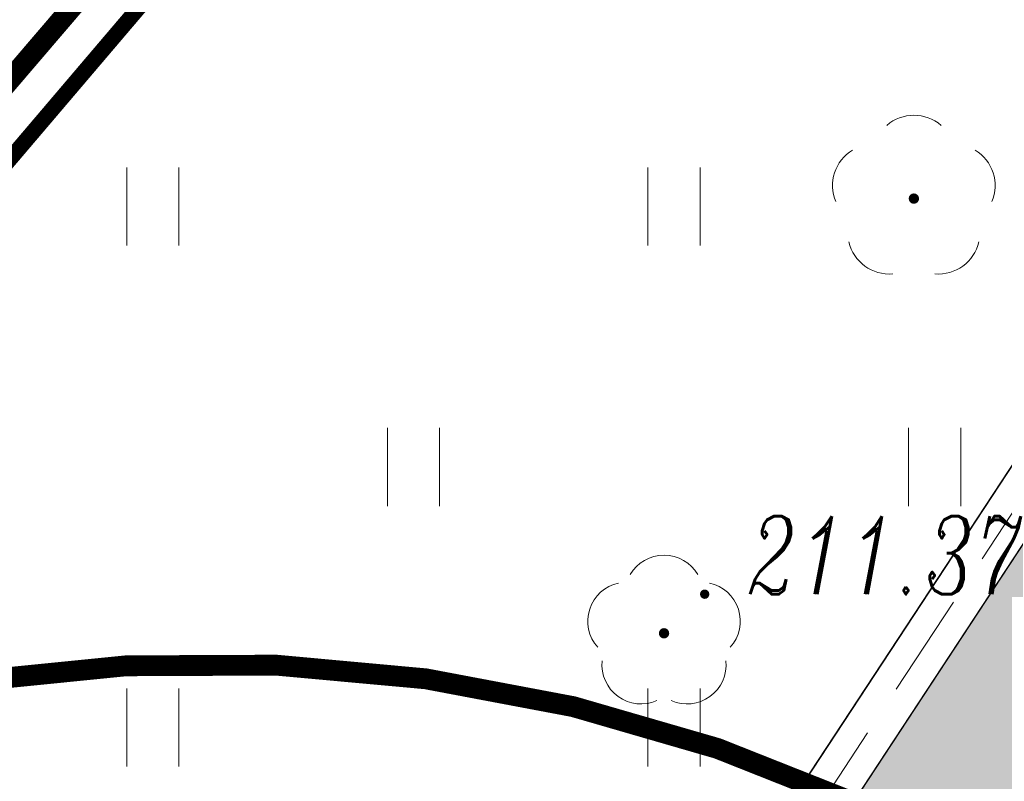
# Model space of a CAD drawing. Header units: metres. Extents: x 7415312 to 7415578, y 5538064 to 5538378.
# Tile 49 of 83: x 7415418.13 to 7415427.58, y 5538214.53 to 5538221.84. Entities that reach past the tile are written whole.
import ezdxf
from ezdxf.lldxf.tags import DXFTag

# ---------------------------------------------------------------- set-up
doc = ezdxf.new("R2010")
doc.units = ezdxf.units.M
doc.header["$MEASUREMENT"] = 0
doc.linetypes.add('1.0_0.5', pattern=[1.5, 1, -0.5])
doc.linetypes.add('mz1.0_0.5', pattern=[1.5, 1, -0.5])
for name, color, linetype, lineweight in [('_LL_CIENKA', 7, 'Continuous', 25), ('_LL_PRZERYWANA', 7, 'mz1.0_0.5', 18), ('_LL_SIECI PROJEKTOWANE', 7, 'Continuous', 35), ('BUUD02_01', 7, 'Continuous', 0), ('drzewo liściaste', 7, 'Continuous', 0), ('LL_KRESKOWANIE', 253, 'Continuous', 0), ('OBOP02_01', 7, 'Continuous', 0), ('RTPW01', 7, 'Continuous', 0), ('trawnik', 7, 'Continuous', 0)]:
    doc.layers.add(name, color=color, linetype=linetype, lineweight=lineweight)
doc.layers.add('_wymiarowanie', color=7, linetype='Continuous', lineweight=9, true_color=0x000000)
doc.layers.add('EL-KABEL NN', color=1, linetype='KABEL_NN', true_color=0xff0000)
doc.styles.add('ARIAL', font='arial.ttf')
doc.styles.get("Standard").update_dxf_attribs({"font": 'Working1250.shx', "width": 0.75})
doc.styles.add('Style-ITALIC_1250', font='ITALIC_1250.shx')
tags = doc.linetypes.add('KABEL_NN', pattern='A,0.5,-0.2,["Nn",Standard,S=0.1,R=0,X=-0.1,Y=-0.05],-0.2', length=0.9).pattern_tags.tags
tags[6] = DXFTag(74, 10)
doc.dimstyles.new('Wojtek 500', dxfattribs={"dimtxt": 1, "dimasz": 0.2, "dimexe": 0.2, "dimexo": 0.1, "dimgap": 0.1, "dimtad": 1, "dimrnd": 0.01, "dimzin": 1, "dimtxsty": 'ARIAL', "dimblk": 'OBLIQUE', "dimcen": 5, "dimclrd": 256, "dimclre": 256, "dimclrt": 256, "dimadec": 0, "dimazin": 0, "dimtfac": 1, "dimtmove": 0, "dimatfit": 3, "dimldrblk": 'OBLIQUE', "dimfxl": 0.2, "dimfxlon": 1, "dimlwd": -1, "dimarcsym": 0})

# ---------------------------------------------------------------- blocks, each defined once
blk = doc.blocks.new('TU04')
at = {"color": 0, "linetype": 'Continuous', "lineweight": 13, "ltscale": 10}
for p, q in [((0, 0), (0, 7.5)), ((5, 0), (5, 7.5))]:
    blk.add_line(p, q, dxfattribs=at)
blk = doc.blocks.new('OP021_1')
at = {"layer": 'drzewo liściaste', "linetype": 'Continuous', "lineweight": 13}
h = blk.add_hatch(color=96, dxfattribs=at)
edge = h.paths.add_edge_path()
edge.add_arc((0, 0), 0.5, 0, 360)
at = {"layer": 'drzewo liściaste', "color": 96, "linetype": 'Continuous', "lineweight": 13}
for centre, start, end in [((0, 4), 49.272, 130.728), ((-3.8, 1.24), 121.308, 202.548), ((3.8, 1.24), 337.452, 58.692), ((-2.35, -3.24), 193.221, 274.871), ((2.35, -3.24), 265.129, 346.779)]:
    blk.add_arc(centre, 4, start, end, dxfattribs=at)
blk = doc.blocks.new('OBOP02_01')
at = {"layer": 'OBOP02_01', "linetype": 'Continuous', "lineweight": 13}
h = blk.add_hatch(color=96, dxfattribs=at)
edge = h.paths.add_edge_path()
edge.add_arc((0, 0), 0.05, 0, 360)
at = {"layer": 'OBOP02_01', "color": 96, "linetype": 'Continuous', "lineweight": 13}
for centre, start, end in [((0, 0.375), 30.147131, 149.852869), ((-0.356646, 0.115881), 102.147131, 221.852869), ((0.356646, 0.115881), 318.147131, 77.852869), ((-0.220419, -0.303381), 174.147167, 293.852869), ((0.220419, -0.303381), 246.147131, 5.852869)]:
    blk.add_arc(centre, 0.375, start, end, dxfattribs=at)
blk = doc.blocks.new('RTPW01')
at = {"layer": 'RTPW01', "linetype": 'Continuous', "lineweight": 13}
h = blk.add_hatch(color=7, dxfattribs=at)
edge = h.paths.add_edge_path()
edge.add_arc((0, 0), 0.045, 0, 360)
blk = doc.blocks.new('_OBLIQUE')
at = {"color": 0, "linetype": 'ByBlock'}
blk.add_line((-0.5, -0.5), (0.5, 0.5), dxfattribs=at)
blk = doc.blocks.new('*D145')
at = {"layer": '_wymiarowanie', "lineweight": -2}
for p, q in [((7415418.4951, 5538234.1042), (7415418.1924, 5538234.3658)), ((7415404.1789, 5538217.5372), (7415403.8763, 5538217.7987))]:
    blk.add_line(p, q, dxfattribs=at)
at = {"layer": '_wymiarowanie'}
blk.add_line((7415418.3438, 5538234.235), (7415404.0276, 5538217.6679), dxfattribs=at)
at = {"layer": 'Defpoints', "color": 0}
for p in [(7415424.5485, 5538228.8733), (7415404.0276, 5538217.6679), (7415410.2323, 5538212.3062)]:
    blk.add_point(p, dxfattribs=at)
at = {"layer": '_wymiarowanie', "xscale": 0.2, "yscale": 0.2, "zscale": 0.2}
for p, rotation in [((7415418.3438, 5538234.235), 49.16856790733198), ((7415404.0276, 5538217.6679), 229.168567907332)]:
    blk.add_blockref('_OBLIQUE', p, dxfattribs=dict(at, rotation=rotation))
at = {"layer": '_wymiarowanie', "insert": (7415410.6553, 5538226.4098), "char_height": 1, "attachment_point": 5, "rotation": 49.16857, "style": 'ARIAL'}
blk.add_mtext('21,90', dxfattribs=at)

msp = doc.modelspace()

# ---------------------------------------------------------------- hatches: boundary and pattern name
at = {"layer": 'LL_KRESKOWANIE'}
h = msp.add_hatch(dxfattribs=at)
h.set_pattern_fill('AR-CONC', color=256, scale=0.2, angle=45)
h.set_pattern_definition([(95, (0, 0), (1.10310399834, 0.92561415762), [0.15, -1.65]), (400, (0, 0), (-1.25998433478, 0.8675362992), [0.12, -1.32]), (145.4514, (0.0919, 0.0771), (-0.15687893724, 1.7931505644), [0.12748038, -1.402284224]), (91.1842, (-0.2828, 0.2828), (1.74338600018, 1.2752275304), [0.225, -2.475]), (141.6356, (-0.1376, 0.3891), (-0.05579802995, 2.6994233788), [0.191220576, -2.103426]), (396.1842, (-0.2828, 0.2828), (-0.05580013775, 2.69942333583), [0.18, -1.98]), (66, (-0.0707, 0.3536), (1.41354314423, 0.27476495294), [0.15, -1.65]), (371, (-0.0707, 0.3536), (-0.68141718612, 1.3696168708), [0.12, -1.32]), (116.4514, (0.0471, 0.3765), (0.73212723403, 1.64438123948), [0.12748038, -1.402284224]), (82.5, (0, 0), (-0.453586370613, 0.487979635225), [0, -1.304, 0, -1.34, 0, -1.325]), (52.5, (0, 0), (-0.185745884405, 0.9298188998), [0, -0.764, 0, -1.274, 0, -0.505]), (12.5, (-0.31537, -0.31537), (0.786836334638, 0.72304152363), [0, -0.5, 0, -1.56, 0, -2.07]), (2.5, (-0.4568, -0.4568), (0.6831799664, 0.96631961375), [0, -0.65, 0, -1.036, 0, -1.47])])
edge = h.paths.add_edge_path()
edge.add_line((7415409.4268, 5538200.434), (7415410.4586, 5538199.6616))
edge.add_arc((7415410.9169, 5538200.4032), 0.8717, 238.28681, 349.98427)
edge.add_line((7415411.7753, 5538200.2516), (7415412.4388, 5538204.2764))
edge.add_arc((7415410.4675, 5538204.2423), 1.9716, 0.98896, 83.11965)
edge.add_line((7415410.7037, 5538206.1998), (7415404.8111, 5538206.5568))
edge.add_arc((7415404.6094, 5538205.3939), 1.1802, 80.15922, 226.40456)
edge.add_line((7415403.7955, 5538204.5392), (7415404.7079, 5538203.8506))
edge.add_arc((7415405.3309, 5538204.7143), 1.0649, 234.19783, 265.46233)
edge.add_line((7415405.2466, 5538203.6527), (7415407.2777, 5538203.5296))
edge.add_arc((7415407.2172, 5538202.5315), 1, 52.95616, 86.53262, ccw=False)
edge.add_line((7415407.8197, 5538203.3296), (7415408.7273, 5538202.6446))
edge.add_arc((7415408.1249, 5538201.8464), 1, -9.37866, 52.95616, ccw=False)
edge.add_line((7415409.1115, 5538201.6835), (7415409.0463, 5538201.2886))
edge.add_arc((7415409.925, 5538201.1678), 0.887, 172.17298, 235.82341)
edge = h.paths.add_edge_path()
edge.add_arc((7415415.1302, 5538197.7171), 0.498, 210.61836, 390.70983)
edge.add_arc((7415419.9336, 5538200.5695), 5.0886, 118.7269, 210.70262, ccw=False)
edge.add_arc((7415417.2511, 5538205.4699), 0.498, 298.39361, 479.17594)
edge.add_arc((7415419.9393, 5538200.568), 6.0886, 118.77618, 210.65646)
edge.add_line((7415414.7017, 5538197.4634), (7415414.7017, 5538197.4634))
edge = h.paths.add_edge_path()
edge.add_arc((7415419.935, 5538200.5671), 5.0899, 0, 360)
edge = h.paths.add_edge_path()
edge.add_line((7415420.8052, 5538206.7251), (7415424.7393, 5538208.9375))
edge.add_arc((7415425.5203, 5538207.4206), 1.7061, -19.02628, 117.2415, ccw=False)
edge.add_line((7415427.1332, 5538206.8644), (7415425.7463, 5538202.8458))
edge.add_arc((7415425.1081, 5538203.1284), 0.698, 215.7218, 336.11558, ccw=False)
edge.add_arc((7415419.9405, 5538200.5747), 5.0769, 25.00814, 80.21441)
edge.add_arc((7415421.1218, 5538206.1509), 0.6557, 118.87118, 240.94618, ccw=False)
edge = h.paths.add_edge_path()
edge.add_arc((7415425.355, 5538199.1859), 0.4974, 345.60328, 525.55486)
edge.add_arc((7415419.9311, 5538200.5882), 5.1049, 253.84336, 345.49937, ccw=False)
edge.add_arc((7415418.379, 5538195.2024), 0.5001, 74.74729, 252.63344)
edge.add_line((7415418.2297, 5538194.7251), (7415422.857, 5538192.2545))
edge.add_arc((7415423.5185, 5538193.6008), 1.5, 243.83273, 351.37305)
edge.add_line((7415425.0016, 5538193.3758), (7415425.8368, 5538199.0622))
h.paths.add_polyline_path([(7415401.1241, 5538209.1234), (7415403.853, 5538208.528), (7415405.395, 5538208.234), (7415414.4503, 5538207.8197), (7415419.116, 5538207.8403), (7415423.4755, 5538210.2919), (7415430.2525, 5538220.6029), (7415433.7485, 5538218.0638), (7415432.318, 5538212.7077), (7415431.882, 5538212.9523), (7415430.042, 5538209.6723), (7415429.5271, 5538208.147), (7415427.76, 5538203.16), (7415427.62, 5538197.07), (7415427.5338, 5538194.2534), (7415426.7009, 5538190.6901), (7415424.65, 5538191.63), (7415417.6417, 5538193.508), (7415414.2261, 5538194.5343), (7415400.1973, 5538205.1226)])

# ---------------------------------------------------------------- linework, layer by layer
at = {"layer": '_LL_CIENKA'}
msp.add_lwpolyline([(7415430.11, 5538224.56), (7415429.8411, 5538220.8873), (7415423.1245, 5538210.6681), (7415418.9688, 5538208.3312), (7415414.5697, 5538208.3203), (7415410.8339, 5538210.2325), (7415410.6061, 5538209.7875), (7415406.811, 5538210.147), (7415406.62, 5538209.328), (7415406.072, 5538208.588), (7415405.395, 5538208.234), (7415403.853, 5538208.528), (7415403.487, 5538209.927), (7415401.3865, 5538210.2562), (7415399.67, 5538202.85), (7415401.79, 5538201.09), (7415411.8608, 5538195.1776), (7415418.8108, 5538193.2497), (7415424.3718, 5538191.7093), (7415424.65, 5538191.63), (7415426.6062, 5538190.7154)], dxfattribs=at)
msp.add_lwpolyline([(7415410.6061, 5538209.7875), (7415410.8339, 5538210.2325), (7415412.3581, 5538209.4523), (7415414.5697, 5538208.3203), (7415418.9688, 5538208.3312), (7415423.1245, 5538210.6681), (7415429.8404, 5538220.8863), (7415430.2589, 5538220.6127), (7415423.5585, 5538210.4181), (7415423.5585, 5538210.4181), (7415423.4755, 5538210.2919), (7415419.116, 5538207.8403), (7415414.4503, 5538207.8197), (7415410.6061, 5538209.7875)], close=True, dxfattribs=at)
at = {"layer": '_LL_PRZERYWANA', "color": 2, "elevation": 496.7582}
msp.add_lwpolyline([(7415404.9061, 5538201.863, 0.2, 0.2, 1.043517), (7415435.026, 5538200.5571, 0.2, 0.2, 0.958316), (7415404.9061, 5538201.863, 0.2, 0.2, 0)], format="xyseb", close=True, dxfattribs=at)
at = {"layer": '_LL_SIECI PROJEKTOWANE', "color": 152, "const_width": 0.2, "elevation": 496.758}
msp.add_lwpolyline([(7415406.899, 5538292.5607), (7415409.1655, 5538288.1746), (7415419.2667, 5538285.5875), (7415416.2259, 5538271.2432), (7415422.0068, 5538265.4859), (7415428.8127, 5538251.1016), (7415429.7909, 5538245.5761), (7415426.485, 5538235.3378), (7415424.4959, 5538228.8118), (7415410.3186, 5538212.2336)], dxfattribs=at)
at = {"layer": 'BUUD02_01', "color": 7, "linetype": 'Continuous', "lineweight": 13, "flags": 128}
msp.add_lwpolyline([(7415410.6061, 5538209.7875), (7415414.4503, 5538207.8197), (7415419.116, 5538207.8403), (7415423.4755, 5538210.2919), (7415430.2589, 5538220.6127)], dxfattribs=at)
at = {"layer": 'EL-KABEL NN', "ltscale": 5, "elevation": 496.7582}
msp.add_lwpolyline([(7415419.7011, 5538202.2642, 0.15, 0.15, 0), (7415419.1905, 5538202.8309, 0.15, 0.15, 0), (7415408.7446, 5538209.5729, 0.15, 0.15, 0), (7415408.7446, 5538209.5729, 0.15, 0.15, 0), (7415424.8679, 5538228.53, 0.15, 0.15, 0), (7415424.8679, 5538228.53, 0.15, 0.15, 0), (7415424.8679, 5538228.53, 0.15, 0.15, 0), (7415426.9152, 5538235.0197, 0.15, 0.15, 0), (7415430.303, 5538245.5512, 0.15, 0.15, 0), (7415429.2934, 5538251.2548, 0.15, 0.15, 0), (7415422.4214, 5538265.7786, 0.15, 0.15, 0), (7415419.1037, 5538269.3095, 0.15, 0.15, 0), (7415416.7714, 5538271.4056, 0.15, 0.15, 0), (7415420.1327, 5538287.2835, 0.15, 0.15, 0), (7415417.2262, 5538288.9692, 0.15, 0.15, 0)], format="xyseb", dxfattribs=at)
at = {"layer": 'trawnik', "color": 7, "linetype": '1.0_0.5', "lineweight": 13, "flags": 128}
msp.add_lwpolyline([(7415339.7301, 5538292.9169), (7415340.13, 5538292.54), (7415341.78, 5538290.87), (7415343.66, 5538288.89), (7415345.56, 5538286.72), (7415346.43, 5538285.68), (7415347.91, 5538283.9), (7415348.68, 5538282.9), (7415349.85, 5538281.2), (7415350.28, 5538280.54), (7415351.83, 5538278.17), (7415353.19, 5538276.22), (7415354.12, 5538274.67), (7415355.07, 5538273.1), (7415355.8, 5538271.77), (7415357.29, 5538269.17), (7415358.56, 5538267.06), (7415363.79, 5538259.5), (7415365.08, 5538254.67), (7415366.13, 5538252.82), (7415367.46, 5538250.27), (7415369.13, 5538247.24), (7415374.48, 5538239.42), (7415410.72, 5538210.01), (7415414.51, 5538208.07), (7415419.05, 5538208.09), (7415423.3, 5538210.48), (7415430.05, 5538220.75), (7415430.11, 5538224.56), (7415423.97, 5538229.21), (7415414.34, 5538238.64), (7415393.33, 5538256.51), (7415377.89, 5538269.69), (7415346.9, 5538296.08), (7415339.6116, 5538302.3321)], dxfattribs=at)

# ---------------------------------------------------------------- block references
at = {"layer": 'drzewo liściaste', "color": 96, "linetype": 'Continuous', "lineweight": 13, "xscale": 0.1, "yscale": 0.1, "zscale": 0.1}
msp.add_blockref('OP021_1', (7415426.71, 5538220.12), dxfattribs=at)
at = {"layer": 'OBOP02_01', "color": 96, "linetype": 'Continuous', "lineweight": 13}
msp.add_blockref('OBOP02_01', (7415424.313, 5538215.948), dxfattribs=at)
at = {"layer": 'RTPW01', "color": 7, "linetype": 'Continuous', "lineweight": 13}
msp.add_blockref('RTPW01', (7415424.703, 5538216.3233), dxfattribs=at)
at = {"layer": 'trawnik', "color": 7, "linetype": 'Continuous', "lineweight": 13, "xscale": 0.1, "yscale": 0.1, "zscale": 0.1}
for p in [(7415419.159, 5538219.669), (7415424.159, 5538219.669), (7415421.659, 5538217.169), (7415426.659, 5538217.169), (7415419.159, 5538214.669), (7415424.159, 5538214.669)]:
    msp.add_blockref('TU04', p, dxfattribs=at)

# ---------------------------------------------------------------- texts
at = {"layer": 'RTPW01', "color": 7, "linetype": 'Continuous', "lineweight": 13, "style": 'Style-ITALIC_1250', "width": 0.8}
msp.add_text(' 211.37', height=0.75, dxfattribs=at).set_placement((7415424.703, 5538216.3233))

# ---------------------------------------------------------------- dimensions: what is measured, and where the dimension line sits
at = {"layer": '_wymiarowanie'}
dim = msp.add_aligned_dim(p1=(7415424.5485, 5538228.8733), p2=(7415410.2323, 5538212.3062), distance=-8.2004, dimstyle='Wojtek 500', dxfattribs=at)
dim.commit()
dim.dimension.update_dxf_attribs({"geometry": '*D145', "text_midpoint": (7415410.6553, 5538226.4098)})

doc.saveas('drawing.dxf')
